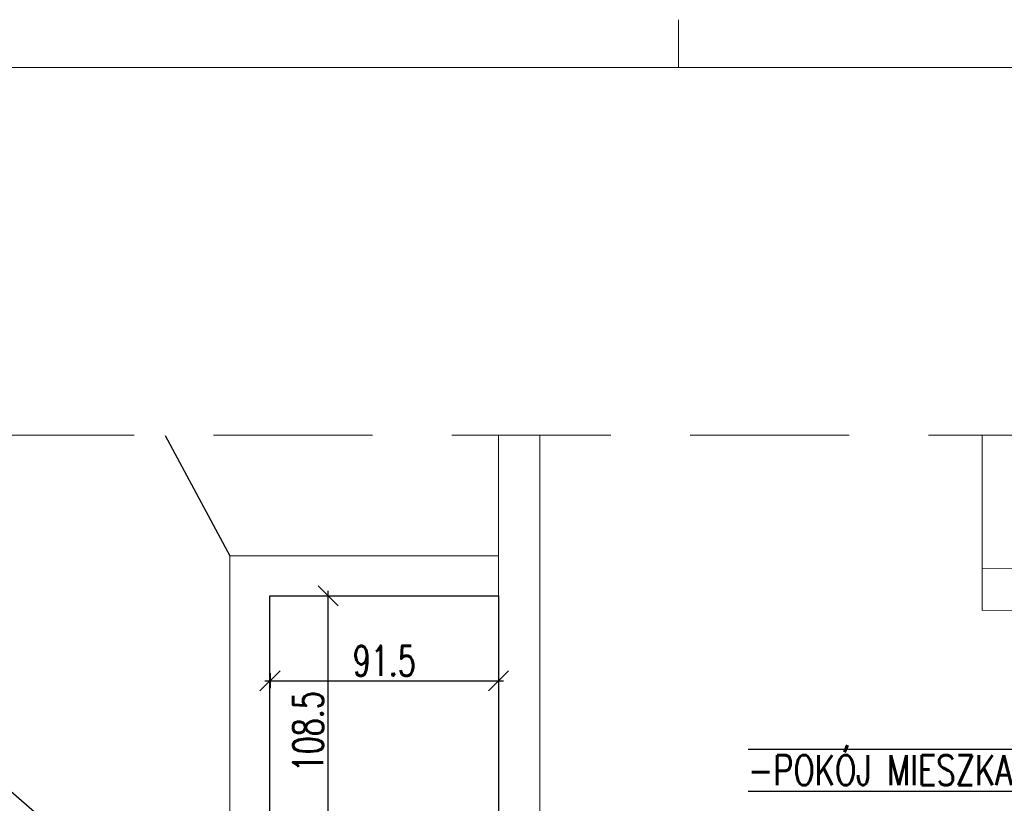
# Model space of a CAD drawing. Header units: millimetres. Extents: x -1256 to 4744, y -2264 to 706.
# Tile 26 of 62: x -20 to 373, y 376 to 690. Entities that reach past the tile are written whole.
import ezdxf
from ezdxf import colors
from ezdxf.entities.mleader import LeaderData, LeaderLine
from ezdxf.math import Vec2, Vec3

# ---------------------------------------------------------------- set-up
doc = ezdxf.new("R2010")
doc.units = ezdxf.units.MM
doc.header["$LTSCALE"] = 0.2
doc.layers.add('_pomoc', color=15, linetype='Continuous', plot=False)
for name, color, linetype in [('A-KOMENTWYM', 30, 'Continuous'), ('A-opis', 7, 'Continuous'), ('A-widok', 41, 'Continuous'), ('A-ściany', 140, 'Continuous'), ('C00-00-00', 7, 'Continuous')]:
    doc.layers.add(name, color=color, linetype=linetype)
doc.styles.add('Arch-Dim', font='romans.shx', dxfattribs={"width": 0.75})
doc.styles.add('TXT', font='romans.shx', dxfattribs={"width": 0.7})
doc.dimstyles.new('1-50', dxfattribs={"dimtxt": 12, "dimasz": 8, "dimexe": 3, "dimexo": 0, "dimgap": 2, "dimtad": 1, "dimrnd": 0.5, "dimzin": 12, "dimdsep": 46, "dimtxsty": 'TXT', "dimblk": 'OBLIQUE', "dimcen": 0.125, "dimdle": 2, "dimclrd": 256, "dimclre": 256, "dimclrt": 7, "dimazin": 0, "dimtfac": 1, "dimtix": 1, "dimtmove": 1, "dimatfit": 2, "dimfxl": 3, "dimfxlon": 1, "dimtvp": 10, "dimtolj": 1, "dimtzin": 0, "dimarcsym": 0})

# ---------------------------------------------------------------- blocks, each defined once
blk = doc.blocks.new('_Oblique')
at = {"color": 0, "linetype": 'ByBlock', "lineweight": -2}
blk.add_line((-0.5, -0.5), (0.5, 0.5), dxfattribs=at)
blk = doc.blocks.new('*D313')
at = {"layer": 'A-KOMENTWYM', "lineweight": -2}
for p, q in [((77.65, 425.41), (173, 425.41)), ((79.65, 428.41), (79.65, 422.41)), ((171, 428.41), (171, 422.41))]:
    blk.add_line(p, q, dxfattribs=at)
at = {"layer": 'Defpoints', "color": 0}
for p in [(79.65, 459.34), (171, 459.34), (171, 425.41)]:
    blk.add_point(p, dxfattribs=at)
at = {"layer": 'A-KOMENTWYM', "lineweight": -2, "xscale": 8, "yscale": 8, "zscale": 8, "rotation": 180}
blk.add_blockref('_Oblique', (79.65, 425.41), dxfattribs=at)
at = {"layer": 'A-KOMENTWYM', "lineweight": -2, "xscale": 8, "yscale": 8, "zscale": 8}
blk.add_blockref('_Oblique', (171, 425.41), dxfattribs=at)
at = {"layer": 'A-KOMENTWYM', "color": 7, "insert": (125.32, 433.41), "char_height": 12, "attachment_point": 5, "style": 'TXT'}
blk.add_mtext('\\A1;91.5', dxfattribs=at)
blk = doc.blocks.new('*D314')
at = {"layer": 'A-KOMENTWYM', "lineweight": -2}
for p, q in [((102.89, 348.75), (102.89, 461.34)), ((99.89, 459.34), (105.89, 459.34)), ((99.89, 350.75), (105.89, 350.75))]:
    blk.add_line(p, q, dxfattribs=at)
at = {"layer": 'Defpoints', "color": 0}
for p in [(79.65, 459.34), (102.89, 459.34), (79.65, 350.75)]:
    blk.add_point(p, dxfattribs=at)
at = {"layer": 'A-KOMENTWYM', "lineweight": -2, "xscale": 8, "yscale": 8, "zscale": 8}
for p, rotation in [((102.89, 459.34), 90), ((102.89, 350.75), 270)]:
    blk.add_blockref('_Oblique', p, dxfattribs=dict(at, rotation=rotation))
at = {"layer": 'A-KOMENTWYM', "color": 7, "insert": (94.89, 405.04), "char_height": 12, "attachment_point": 5, "rotation": 90, "style": 'TXT'}
blk.add_mtext('\\A1;108.5', dxfattribs=at)

msp = doc.modelspace()

# ---------------------------------------------------------------- linework, layer by layer
at = {"layer": '_pomoc'}
msp.add_lwpolyline([(79.648, 350.75), (79.648, 459.336), (171, 459.336), (171, 254.25), (259, 254.25), (259, 167.997), (46, 167.997), (46, 189.997), (-4.5, 189.997), (-4.5, 324.25), (91.399, 324.25), (91.399, 350.75)], close=True, dxfattribs=at)
at = {"layer": 'A-opis', "color": 52}
msp.add_line((-94.033, 442.085), (56.002, 311.946), dxfattribs=at)
at = {"layer": 'A-widok'}
msp.add_lwpolyline([(37.796, 523.383), (63.648, 475.336)], dxfattribs=at)
at = {"layer": 'A-ściany', "lineweight": 0}
for points in [[(171, 523.383), (171, 254.25), (259, 254.25), (259, 151.25), (281.5, 151.25), (281.5, 144.25), (343.683, 144.25), (343.683, 172.25), (299, 172.25), (299, 270.759), (187.526, 270.759), (187.526, 523.383)], [(482.105, 453.959), (364.217, 453.534), (364.217, 523.383)], [(171, 475.336), (63.648, 475.336), (63.648, 350.75)], [(482.105, 470.469), (364.217, 470.256)], [(171, 459.336), (79.648, 459.336), (79.648, 350.75)]]:
    msp.add_lwpolyline(points, dxfattribs=at)
at = {"layer": 'C00-00-00', "lineweight": 0}
for points in [[(242.934, 689.543), (242.934, 670.494)], [(25.32, 523.596), (-38.165, 523.596)], [(120.587, 523.596), (57.062, 523.596)], [(215.814, 523.596), (152.33, 523.596)], [(311.082, 523.596), (247.556, 523.596)], [(406.308, 523.596), (342.824, 523.596)]]:
    msp.add_lwpolyline(points, dxfattribs=at)
msp.add_lwpolyline([(4707.82, -2229.342), (4707.82, 670.495), (-1107.103, 670.495), (-1107.103, -2229.342)], close=True, dxfattribs=at)

# ---------------------------------------------------------------- texts
at = {"layer": 'A-opis', "color": 52, "insert": (339.562, 389.721), "char_height": 12, "width": 236.47772, "attachment_point": 5, "style": 'Arch-Dim'}
msp.add_mtext('\\pxt4;{\\L\\O-POKÓJ MIESZKALNY-}', dxfattribs=at)

# ---------------------------------------------------------------- dimensions: what is measured, and where the dimension line sits
at = {"layer": 'A-KOMENTWYM'}
dim = msp.add_linear_dim(base=(102.889, 459.336), p1=(79.648, 350.75), p2=(79.648, 459.336), angle=90, dimstyle='1-50', dxfattribs=at)
dim.commit()
dim.dimension.update_dxf_attribs({"geometry": '*D314', "text_midpoint": (94.889, 405.043)})
dim = msp.add_linear_dim(base=(171, 425.412), p1=(79.648, 459.336), p2=(171, 459.336), dimstyle='1-50', dxfattribs=at)
dim.commit()
dim.dimension.update_dxf_attribs({"geometry": '*D313', "text_midpoint": (125.324, 433.412)})

# ---------------------------------------------------------------- leaders
at = {"layer": 'A-opis'}
ml = msp.add_multileader_mtext('Standard', dxfattribs=at)
ml.set_content('zlew ze stali nierdzewnej', color=256, style='Arch-Dim')
ml.set_leader_properties(color=30)
ml.build(insert=Vec2(0, 0))
ml.multileader.update_dxf_attribs({"text_left_attachment_type": 6, "text_right_attachment_type": 6, "dogleg_length": 2, "arrow_head_size": 10})
ctx = ml.context
ctx.base_point, ctx.char_height, ctx.arrow_head_size, ctx.landing_gap_size, ctx.plane_origin, ctx.plane_x_axis = Vec3(-90.277, 371.189), 12, 10, 0.2, Vec3(-873.397, -3637.039), Vec3(-1, 0)
ctx.left_attachment, ctx.right_attachment, ctx.text_align_type = 6, 6, 2
notes = []
notes.append((ctx, [(0, (1, 1, 0), (-88.277, 371.189), (-1, 0), 2, [(0, [(16.022, 255.278)], 0, [])])]))
ctx.mtext.insert, ctx.mtext.width, ctx.mtext.alignment = Vec3(-90.477, 387.149), 103.66057, 3
for ctx, leaders in notes:
    for number, flags, end, landing, length, lines in leaders:
        leader = LeaderData()
        leader.index, (leader.has_last_leader_line, leader.has_dogleg_vector, leader.attachment_direction) = number, flags
        leader.last_leader_point, leader.dogleg_vector, leader.dogleg_length = Vec3(end), Vec3(landing), length
        for number, points, colour, breaks in lines:
            line = LeaderLine()
            line.index, line.vertices, line.color, line.breaks = number, Vec3.list(points), colors.encode_raw_color(colour), breaks
            leader.lines.append(line)
        ctx.leaders.append(leader)

doc.saveas('drawing.dxf')
